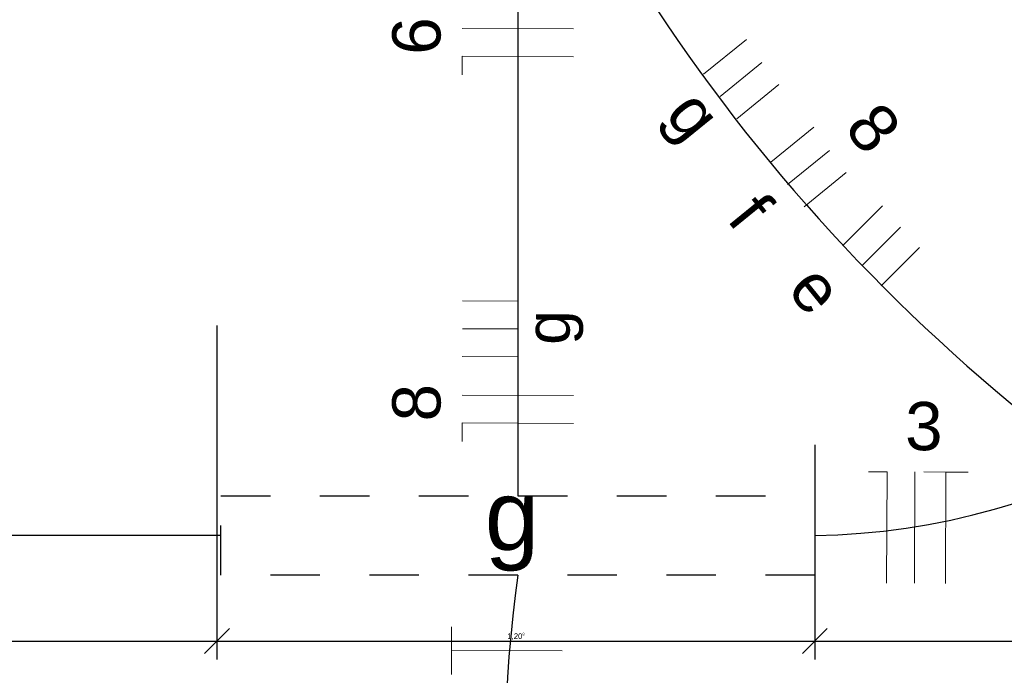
# Model space of a CAD drawing. Header units: metres. Extents: x -69 to 570, y -81 to 66.
# Tile 7 of 33: x -6.3 to -4.31, y -6.87 to -5.54. Entities that reach past the tile are written whole.
import ezdxf

# ---------------------------------------------------------------- set-up
doc = ezdxf.new("R2010")
doc.units = ezdxf.units.M
doc.linetypes.add('_Traço Ponto', pattern=[0.015, 0.01, -0.0025, 0, -0.0025])
for name, color, linetype, lineweight in [('A-ANNO-DIMS', 211, 'Continuous', 9), ('A-DETL', 90, 'Continuous', 25), ('EL-Condutos', 1, 'Continuous', 30), ('EL-Fios', 251, 'Continuous', 20), ('EL-Textos fios', 7, 'Continuous', 20), ('EL-Textos pontos', 5, 'Continuous', 20)]:
    doc.layers.add(name, color=color, linetype=linetype, lineweight=lineweight)
doc.styles.add('Arial', font='arial.ttf', dxfattribs={"height": 0.049177})
doc.styles.add('Arial_5', font='arial.ttf', dxfattribs={"height": 0.036882})
doc.dimstyles.new('Diagonal_-_1_50mm_Arial', dxfattribs={"dimscale": 0.3048, "dimtxt": 0.0375, "dimasz": 0.164042, "dimexe": 0.123031, "dimexo": 0.0625, "dimgap": 0.012303, "dimtad": 1, "dimrnd": 0.001, "dimzin": 0, "dimdsep": 46, "dimtxsty": 'Arial_5', "dimblk1": 'OBLIQUE', "dimblk2": 'OBLIQUE', "dimsah": 1, "dimcen": 0.09, "dimdle": 0.123031, "dimazin": 0, "dimtfac": 1, "dimtdec": 4, "dimtix": 1, "dimtmove": 0, "dimatfit": 3, "dimfxl": 0.246063, "dimfxlon": 1, "dimtvp": 1, "dimtolj": 1, "dimtzin": 0, "dimarcsym": 2})
doc.dimstyles.new('Diagonal_-_1_50mm_Arial_4', dxfattribs={"dimscale": 0.3048, "dimtxt": 0.0375, "dimasz": 0.164042, "dimexe": 0.123031, "dimexo": 0.0625, "dimgap": 0.012303, "dimtad": 1, "dimrnd": 0.001, "dimzin": 0, "dimdsep": 46, "dimtxsty": 'Arial_5', "dimblk1": 'OBLIQUE', "dimblk2": 'OBLIQUE', "dimsah": 1, "dimcen": 0.09, "dimdle": 0.123031, "dimazin": 0, "dimtfac": 1, "dimtdec": 4, "dimtix": 1, "dimtmove": 0, "dimatfit": 3, "dimfxl": 0.246063, "dimfxlon": 1, "dimtvp": 1, "dimtolj": 1, "dimtzin": 0, "dimarcsym": 2})
doc.dimstyles.new('Diagonal_-_1_50mm_Arial_5', dxfattribs={"dimscale": 0.3048, "dimtxt": 0.0375, "dimasz": 0.164042, "dimexe": 0.123031, "dimexo": 0.0625, "dimgap": 0.012303, "dimtad": 1, "dimrnd": 0.001, "dimzin": 0, "dimdsep": 46, "dimtxsty": 'Arial_5', "dimblk1": 'OBLIQUE', "dimblk2": 'OBLIQUE', "dimsah": 1, "dimcen": 0.09, "dimdle": 0.123031, "dimazin": 0, "dimtfac": 1, "dimtdec": 4, "dimtix": 1, "dimtmove": 0, "dimatfit": 3, "dimfxl": 0.246063, "dimfxlon": 1, "dimtvp": 1, "dimtolj": 1, "dimtzin": 0, "dimarcsym": 2})

# ---------------------------------------------------------------- blocks, each defined once
blk = doc.blocks.new('_Oblique')
at = {"color": 0, "linetype": 'ByBlock', "lineweight": -2}
blk.add_line((-0.5, -0.5), (0.5, 0.5), dxfattribs=at)

msp = doc.modelspace()

# ---------------------------------------------------------------- linework, layer by layer
at = {"layer": 'A-DETL', "linetype": '_Traço Ponto', "lineweight": 30}
for p, q in [((-5.8924, -6.5051), (-4.6924, -6.5051)), ((-5.8924, -6.6651), (-5.8924, -6.5051)), ((-4.6924, -6.5051), (-4.6924, -6.6651)), ((-4.6924, -6.6651), (-5.8924, -6.6651))]:
    msp.add_line(p, q, dxfattribs=at)
at = {"layer": 'EL-Condutos'}
for p, q in [((-5.2924, -5.0151), (-5.2924, -6.5051)), ((-5.8924, -6.5851), (-7.9924, -6.5851))]:
    msp.add_line(p, q, dxfattribs=at)
at = {"layer": 'EL-Condutos', "linetype": 'Continuous'}
msp.add_arc((-5.8178, -7.6677), 2.9553, 38.1147, 67.6156, dxfattribs=at)
at = {"layer": 'EL-Condutos'}
for centre, radius, start, end in [((-1.9719, -3.5091), 3.646, 204.3958, 243.0846), ((-4.7123, -5.1835), 1.4017, 270.8132, 330.4689), ((-2.7215, -7.031), 2.5968, 171.8987, 201.128)]:
    msp.add_arc(centre, radius, start, end, dxfattribs=at)
at = {"layer": 'EL-Fios', "color": 5}
for p, q in [((-5.1799, -5.5615), (-5.4049, -5.5606)), ((-4.9173, -5.653), (-4.8309, -5.5828)), ((-5.4053, -5.6543), (-5.4051, -5.6168)), ((-5.1801, -5.6178), (-5.4051, -5.6168)), ((-4.8841, -5.6984), (-4.7993, -5.6295)), ((-4.8502, -5.7434), (-4.7652, -5.6742)), ((-4.7812, -5.8306), (-4.6948, -5.7604)), ((-4.748, -5.8761), (-4.6631, -5.8072)), ((-4.7141, -5.921), (-4.629, -5.8519)), ((-4.6346, -5.9978), (-4.5558, -5.9191)), ((-4.5969, -6.0396), (-4.5196, -5.9624)), ((-4.5586, -6.0808), (-4.481, -6.0034)), ((-5.2919, -6.1115), (-5.4042, -6.1111)), ((-5.2922, -6.1677), (-5.4044, -6.1673)), ((-5.2924, -6.224), (-5.4047, -6.2235)), ((-5.1799, -6.3023), (-5.4049, -6.3014)), ((-5.4053, -6.3951), (-5.4051, -6.3576)), ((-5.1801, -6.3586), (-5.4051, -6.3576)), ((-4.5842, -6.4563), (-4.5467, -6.4565)), ((-4.5477, -6.6815), (-4.5467, -6.4565)), ((-4.4914, -6.6817), (-4.4905, -6.4567)), ((-4.4722, -6.4568), (-4.4276, -6.4569)), ((-4.4285, -6.6819), (-4.4276, -6.4569)), ((-4.4276, -6.4569), (-4.3829, -6.4571)), ((-5.4265, -6.8176), (-5.4263, -6.7695)), ((-5.4267, -6.8657), (-5.4265, -6.8176)), ((-5.2027, -6.8181), (-5.4265, -6.8176))]:
    msp.add_line(p, q, dxfattribs=at)

# ---------------------------------------------------------------- texts
at = {"layer": 'EL-Textos fios', "color": 5, "attachment_point": 8, "line_spacing_factor": 0.798, "style": 'Arial'}
for s, insert, char_height, width, rotation in [('6', (-5.4474, -5.5762), 0.0975, 0.117, 89.7588), ('g', (-4.9966, -5.7839), 0.0975, 0.117, 309.0903), ('8', (-4.6127, -5.7934), 0.0975, 0.117, 309.0903), ('f', (-4.8604, -5.9615), 0.0975, 0.117, 309.0903), ('e', (-4.728, -6.1192), 0.0975, 0.117, 309.0903), ('g', (-5.16, -6.1652), 0.09, 0.324, 89.7588), ('8', (-5.4474, -6.317), 0.0975, 0.117, 89.7588), ('3', (-4.4724, -6.4142), 0.0975, 0.117, 359.7588)]:
    msp.add_mtext(s, dxfattribs=dict(at, insert=insert, char_height=char_height, width=width, rotation=rotation))
at = {"layer": 'EL-Textos pontos', "color": 3, "insert": (-5.2496, -6.6576), "char_height": 0.1412, "width": 0.16944, "attachment_point": 9, "line_spacing_factor": 0.798, "style": 'Arial'}
msp.add_mtext('g', dxfattribs=at)

# ---------------------------------------------------------------- dimensions: what is measured, and where the dimension line sits
at = {"layer": 'A-ANNO-DIMS'}
for base, p1, p2, text, dimstyle, override in [((-5.9004, -6.7983), (-7.9924, -6.7233), (-5.9004, -6.7233), '\\A1;2,09\\Q;{\\A1;{\\H0.5x;\\S2^ ;}}', 'Diagonal_-_1_50mm_Arial_4', {"dimpost": '<>', "dimfxl": 2.092014}), ((-4.6924, -6.7983), (-5.9004, -6.7233), (-4.6924, -6.7233), '\\A1;1,20\\Q;{\\A1;{\\H0.5x;\\S8^ ;}}', 'Diagonal_-_1_50mm_Arial_5', {"dimpost": '<>', "dimfxl": 1.207986})]:
    msp.add_linear_dim(base=base, p1=p1, p2=p2, text=text, dimstyle=dimstyle, override=override, dxfattribs=at).render()
msp.add_linear_dim(base=(-3.3924, -6.7983), p1=(-4.6924, -6.7233), p2=(-3.3924, -6.7233), dimstyle='Diagonal_-_1_50mm_Arial', override={"dimpost": '<>', "dimfxl": 1.3}, dxfattribs=at).render()

doc.saveas('drawing.dxf')
